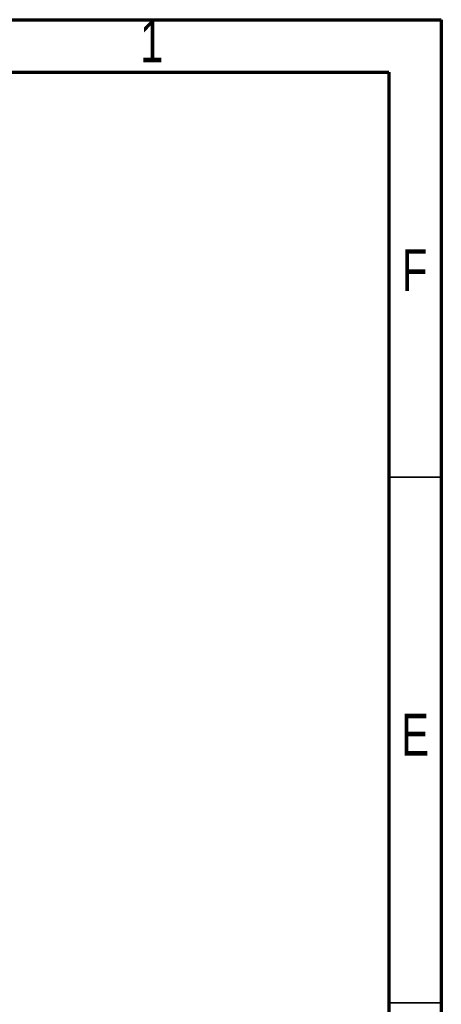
# Model space of a CAD drawing. Header units: inches. Extents: x 0.6 to 16.3, y 0.2 to 11.5.
# Tile 24 of 24: x 14.8 to 16.3, y 7.8 to 11.5. Entities that reach past the tile are written whole.
import ezdxf

# ---------------------------------------------------------------- set-up
doc = ezdxf.new("R2010")
doc.units = ezdxf.units.IN
doc.header["$MEASUREMENT"] = 0
doc.styles.add('SLDTEXTSTYLE0', font='TXT', dxfattribs={"width": 0.75})

msp = doc.modelspace()

# ---------------------------------------------------------------- linework, layer by layer
at = {"color": 7, "linetype": 'Continuous', "lineweight": 70}
for p, q in [((0.5906, 11.4961), (16.3386, 11.4961)), ((16.3386, 11.4961), (16.3386, 0.1969)), ((0.7874, 11.2992), (16.1417, 11.2992)), ((16.1417, 11.2992), (16.1417, 0.3937))]:
    msp.add_line(p, q, dxfattribs=at)
at = {"color": 7, "linetype": 'Continuous', "lineweight": 35}
for p, q in [((16.1417, 9.7835), (16.3386, 9.7835)), ((16.1417, 7.815), (16.3386, 7.815))]:
    msp.add_line(p, q, dxfattribs=at)

# ---------------------------------------------------------------- texts
at = {"color": 7, "linetype": 'Continuous', "lineweight": 0, "char_height": 0.1562, "attachment_point": 2, "style": 'SLDTEXTSTYLE0'}
for s, insert in [('1', (15.2543, 11.493)), ('F', (16.2385, 10.6367)), ('E', (16.2405, 8.8969))]:
    msp.add_mtext(s, dxfattribs=dict(at, insert=insert))

doc.saveas('drawing.dxf')
